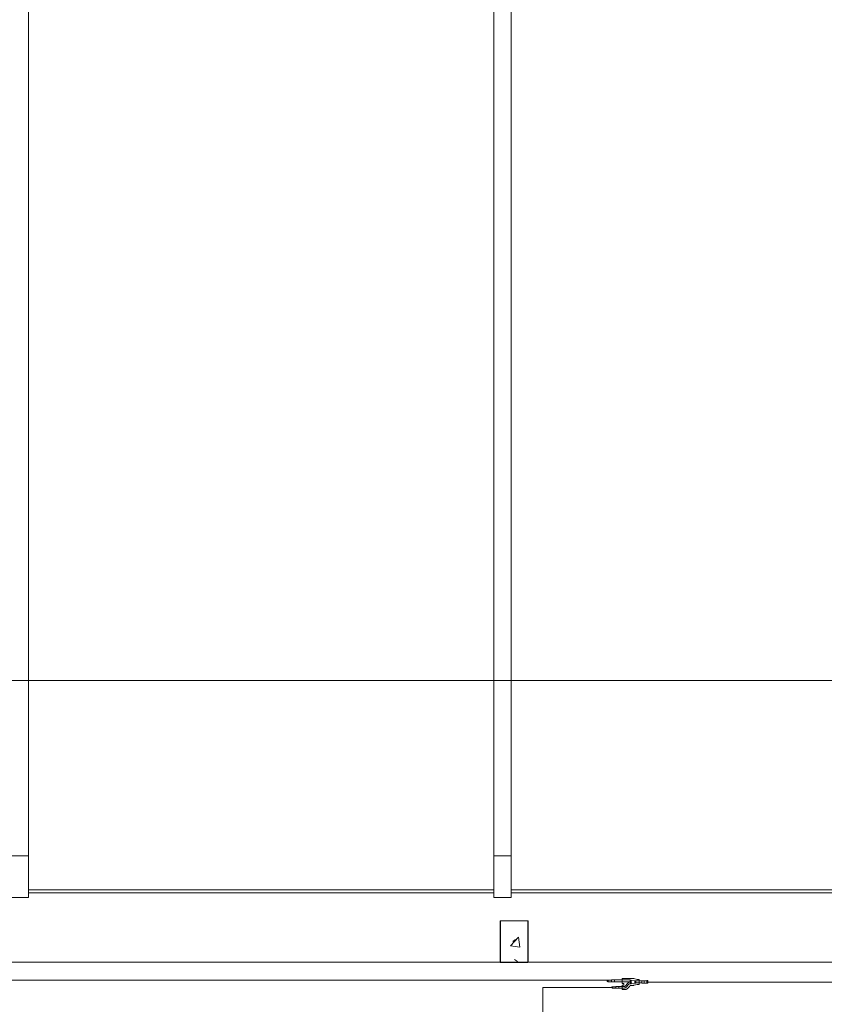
# Model space of a CAD drawing. Header units: metres. Extents: x 1.7 to 42.3, y -72.9 to -47.6.
# Tile 100 of 216: x 15.5 to 21.3, y -68.7 to -61.6. Entities that reach past the tile are written whole.
import ezdxf

# ---------------------------------------------------------------- set-up
doc = ezdxf.new("R2010")
doc.units = ezdxf.units.M
doc.linetypes.add('IMPORT-DASHDOT', pattern=[25.4, 12.7, -6.35, 0, -6.35])
for name, color, linetype, lineweight, true_color in [('2PAV - FRIG_dwg', 7, 'Continuous', 18, 0x767676), ('HVAC-RFNT', 30, 'Continuous', 18, 0xff7f00), ('TUB_FRIGO', 30, 'Continuous', 18, 0xff7f00)]:
    doc.layers.add(name, color=color, linetype=linetype, lineweight=lineweight, true_color=true_color)
for name, color, linetype, lineweight in [('A-COLS', 7, 'Continuous', 18), ('A-GENM', 7, 'Continuous', 18), ('A-WALL', 7, 'Continuous', 18), ('G-ANNO-SYMB', 7, 'Continuous', 9), ('S-COLS', 7, 'Continuous', 18)]:
    doc.layers.add(name, color=color, linetype=linetype, lineweight=lineweight)

# ---------------------------------------------------------------- blocks, each defined once
blk = doc.blocks.new('Paredes 15 - Paredes 6-6874455-2PAV - FRIGORÍFICA')
at = {"layer": 'A-WALL', "color": 253, "true_color": 0xaaaaaa}
for p, q in [((18.8885, -67.9396), (15.5137, -67.9396)), ((22.4173, -67.9396), (19.0149, -67.9396)), ((12.8908, -68.442), (31.9487, -68.442))]:
    blk.add_line(p, q, dxfattribs=at)
blk = doc.blocks.new('Modelos genéricos 24 - Modelos genéricos 2-6876269-2PAV - FRIGORÍFICA')
at = {"layer": 'A-GENM', "color": 253, "true_color": 0xaaaaaa}
for p, q in [((15.5137, -61.4605), (15.5137, -67.6707)), ((18.8885, -67.6706), (18.8885, -61.4604)), ((19.0149, -61.4604), (19.0149, -67.6706)), ((15.5137, -67.6707), (15.3873, -67.6707)), ((15.5137, -67.6707), (15.5137, -67.972)), ((18.8885, -67.9719), (18.8885, -67.6706)), ((19.0149, -67.6706), (18.8885, -67.6706)), ((19.0149, -67.6706), (19.0149, -67.9719)), ((15.5137, -67.972), (15.3873, -67.972)), ((19.0149, -67.9719), (18.8885, -67.9719))]:
    blk.add_line(p, q, dxfattribs=at)
blk = doc.blocks.new('Paredes 14 - Paredes 21-7832839-2PAV - FRIGORÍFICA')
at = {"layer": 'A-WALL', "color": 253, "true_color": 0xaaaaaa}
for p, q in [((18.8885, -67.9156), (15.5137, -67.9156)), ((22.4173, -67.9156), (19.0149, -67.9156)), ((15.5137, -67.9396), (18.8885, -67.9396)), ((19.0149, -67.9396), (22.4173, -67.9396))]:
    blk.add_line(p, q, dxfattribs=at)
blk = doc.blocks.new('4 GRE - ESCOLA DE CINEMA E AUDIOVISUAL CINE REX R07_rvt-1-2PAV - FRIGORÍFICA')
at = {"layer": 'S-COLS', "true_color": 0xaaaaaa}
h = blk.add_hatch(dxfattribs=at)
h.set_pattern_fill('FP_1', color=253, style=0, pattern_type=2)
h.set_pattern_definition([(50, (21.555, -62.9), (0.546555, -0.047815), [0.05715, -0.62865]), (355, (21.555, -62.9), (-0.10573, 0.573166), [0.04572, -0.50292]), (100.451, (21.601, -62.904), (0.440828, 0.52535), [0.04857, -0.53427]), (46.184, (21.555, -62.748), (0.81324, -0.12613), [0.08573, -0.94298]), (96.636, (21.623, -62.758), (0.71221, 0.74229), [0.07286, -0.80141]), (351.184, (21.555, -62.748), (0.71222, 0.74227), [0.06858, -0.75438]), (21, (21.631, -62.786), (0.454846, -0.306795), [0.05715, -0.62865]), (326, (21.631, -62.786), (0.185405, 0.55256), [0.04572, -0.50292]), (71.451, (21.669, -62.811), (0.64025, 0.245763), [0.04857, -0.53427]), (37.5, (21.555, -62.9), (0.009261, 0.253667), [0.02515, -0.47168, 0.02515, -0.48539, -0.50482]), (37.5, (21.555, -62.9), (0.009261, 0.253667), [-1.007, 0.02515, -0.47968]), (7.5, (21.555, -62.9), (0.200456, 0.300546), [0.02515, -0.26594, 0.02515, -0.46025, -0.1924]), (7.5, (21.555, -62.9), (0.200456, 0.300546), [-0.77648, 0.02515, -0.16726]), (327.5, (21.385, -62.9), (0.406768, -0.017188), [0.02515, -0.16535, 0.02515, -0.56921, -0.78867]), (327.5, (21.385, -62.9), (0.406768, -0.017188), [-0.78486, 0.02515, -0.76352]), (317.5, (21.309, -62.9), (0.444383, 0.07628), [0.02515, -0.2225, 0.02515, -0.36957, -0.56007]), (317.5, (21.309, -62.9), (0.444383, 0.07628), [-0.64237, 0.02515, -0.53492])])
h.paths.add_polyline_path([(19.136, -68.4426), (19.136, -68.1426), (18.936, -68.1426), (18.936, -68.4426)])
at = {"layer": 'S-COLS', "color": 253, "true_color": 0xaaaaaa}
for p, q in [((18.936, -68.1426), (18.936, -68.4426)), ((19.136, -68.1426), (18.936, -68.1426)), ((19.136, -68.4426), (19.136, -68.1426)), ((18.936, -68.4426), (19.136, -68.4426))]:
    blk.add_line(p, q, dxfattribs=at)
at = {"layer": 'A-GENM', "color": 253, "lineweight": 18, "true_color": 0xaaaaaa}
blk.add_blockref('Modelos genéricos 24 - Modelos genéricos 2-6876269-2PAV - FRIGORÍFICA', (0, 0), dxfattribs=at)
at = {"layer": 'A-WALL', "color": 253, "lineweight": 18, "true_color": 0xaaaaaa}
for name in ['Paredes 15 - Paredes 6-6874455-2PAV - FRIGORÍFICA', 'Paredes 14 - Paredes 21-7832839-2PAV - FRIGORÍFICA']:
    blk.add_blockref(name, (0, 0), dxfattribs=at)
blk = doc.blocks.new('Family - P43-300270-2PAV - FRIGORÍFICA')
at = {"layer": 'S-COLS', "color": 253, "true_color": 0xaaaaaa}
for p, q in [((-0.1, 0.15), (-0.1, -0.15)), ((0.1, 0.15), (-0.1, 0.15)), ((0.1, -0.15), (0.1, 0.15)), ((-0.1, -0.15), (0.1, -0.15))]:
    blk.add_line(p, q, dxfattribs=at)
blk = doc.blocks.new('Family - P43-301625-2PAV - FRIGORÍFICA')
at = {"layer": 'S-COLS', "color": 253, "true_color": 0xaaaaaa}
for p, q in [((-0.1, 0.15), (-0.1, -0.15)), ((0.1, 0.15), (-0.1, 0.15)), ((0.1, -0.15), (0.1, 0.15)), ((-0.1, -0.15), (0.1, -0.15))]:
    blk.add_line(p, q, dxfattribs=at)
blk = doc.blocks.new('ESTRUTURAL CINE REX _011_IFC-1-2PAV - FRIGORÍFICA')
at = {"layer": 'A-COLS', "color": 253, "lineweight": 18, "true_color": 0xaaaaaa}
blk.add_blockref('Family - P43-301625-2PAV - FRIGORÍFICA', (19.0373, -68.292), dxfattribs=at)
at = {"layer": 'S-COLS', "color": 253, "lineweight": 18, "true_color": 0xaaaaaa}
blk.add_blockref('Family - P43-300270-2PAV - FRIGORÍFICA', (19.0373, -68.292), dxfattribs=at)
blk = doc.blocks.new('2PAV - FRIG_dwg_A$C6C196F98-1155283-2PAV - FRIGORÍFICA')
at = {"layer": 'HVAC-RFNT'}
for p, q in [((-0.449, 0.001), (-0.449, -0.026)), ((-0.435, 0.076), (-0.435, 0.059)), ((-0.413, -0.026), (-0.413, 0.001)), ((-0.394, 0.057), (-0.394, 0.077)), ((-0.358, 0.057), (-0.358, 0.077)), ((-0.214, 0.022), (-0.219, 0.022)), ((-0.218, -0.025), (-0.218, 0)), ((-0.204, 0.003), (-0.204, 0.022)), ((-0.161, 0.013), (-0.161, -0.013)), ((-0.073, -0.013), (-0.073, 0.014)), ((-0.044, -0.015), (-0.044, 0.015)), ((-0.011, -0.016), (-0.011, 0.016)), ((-0.49, -0.002), (-0.49, -0.023)), ((-0.216, -0.022), (-0.216, -0.003)), ((-0.214, -0.002), (-0.204, -0.002)), ((-0.075, -0.013), (-0.149, -0.013))]:
    blk.add_line(p, q, dxfattribs=at)
at = {"layer": 'HVAC-RFNT', "color": 251, "true_color": 0x656565}
blk.add_line((-0.317, -0.043), (-0.181, -0.043), dxfattribs=at)
at = {"layer": 'HVAC-RFNT', "linetype": 'IMPORT-DASHDOT'}
blk.add_line((-0.214, -0.012), (-0.204, -0.012), dxfattribs=at)
at = {"layer": 'HVAC-RFNT', "flags": 128}
for points in [[(-0.214, -0.003), (-0.216, -0.003), (-0.217, 0), (-0.411, 0), (-0.412, 0.001), (-0.449, 0.001), (-0.45, -0.002)], [(-0.438, 0.06), (-0.445, 0.06), (-0.445, 0.075), (-0.438, 0.075)], [(-0.396, 0.076), (-0.436, 0.076), (-0.438, 0.075), (-0.438, 0.06), (-0.436, 0.059), (-0.396, 0.059), (-0.396, 0.076), (-0.395, 0.077), (-0.357, 0.077), (-0.356, 0.077)], [(-0.214, -0.022), (-0.216, -0.022), (-0.217, -0.025), (-0.411, -0.025), (-0.411, 0)], [(-0.214, 0.003), (-0.219, 0.003), (-0.221, 0.003), (-0.223, 0.003), (-0.225, 0.004), (-0.227, 0.004), (-0.229, 0.004), (-0.231, 0.005), (-0.233, 0.005), (-0.234, 0.006), (-0.236, 0.007), (-0.238, 0.008), (-0.24, 0.009), (-0.241, 0.01), (-0.243, 0.011), (-0.245, 0.013), (-0.246, 0.014), (-0.247, 0.015), (-0.281, 0.051), (-0.283, 0.052), (-0.284, 0.054), (-0.286, 0.055), (-0.288, 0.056), (-0.29, 0.057), (-0.292, 0.057), (-0.294, 0.057), (-0.296, 0.058), (-0.356, 0.058), (-0.357, 0.057), (-0.395, 0.057), (-0.396, 0.059)], [(-0.356, 0.058), (-0.356, 0.077), (-0.296, 0.077), (-0.294, 0.077), (-0.292, 0.076), (-0.29, 0.076), (-0.288, 0.076), (-0.286, 0.075), (-0.284, 0.075), (-0.283, 0.074), (-0.281, 0.073), (-0.279, 0.073), (-0.277, 0.072), (-0.275, 0.071), (-0.273, 0.07), (-0.272, 0.068), (-0.27, 0.067), (-0.269, 0.066), (-0.267, 0.064), (-0.234, 0.029), (-0.232, 0.027), (-0.23, 0.026), (-0.229, 0.024), (-0.227, 0.024), (-0.225, 0.023), (-0.223, 0.023), (-0.221, 0.022), (-0.219, 0.022)], [(-0.204, 0.002), (-0.202, 0.001), (-0.202, 0), (-0.202, -0.001), (-0.204, -0.002), (-0.204, -0.023), (-0.161, -0.014), (-0.161, 0.014), (-0.204, 0.023), (-0.214, 0.023), (-0.214, -0.023), (-0.204, -0.023)], [(-0.214, 0.002), (-0.204, 0.002), (-0.204, 0.023)], [(-0.161, -0.014), (-0.149, -0.014), (-0.149, 0.014), (-0.161, 0.014)], [(-0.149, 0.013), (-0.075, 0.013), (-0.075, 0.014), (-0.045, 0.014)], [(-0.045, -0.013), (-0.045, 0.014), (-0.045, 0.015), (-0.013, 0.015), (-0.013, -0.015), (-0.045, -0.015), (-0.045, -0.013), (-0.075, -0.013), (-0.075, -0.013), (-0.075, 0.013)], [(-0.013, 0.015), (-0.012, 0.016), (0, 0.016), (0, -0.016), (-0.012, -0.016), (-0.013, -0.015)], [(-0.492, -0.021), (-0.492, -0.004), (-0.5, -0.004), (-0.5, -0.021), (-0.492, -0.021), (-0.491, -0.023), (-0.45, -0.023), (-0.449, -0.026), (-0.412, -0.026), (-0.411, -0.025)], [(-0.45, -0.023), (-0.45, -0.002), (-0.491, -0.002), (-0.492, -0.004)]]:
    blk.add_lwpolyline(points, dxfattribs=at)
at = {"layer": 'HVAC-RFNT', "color": 251, "linetype": 'IMPORT-DASHDOT', "true_color": 0x656565, "flags": 128}
for points in [[(-0.181, -0.043), (-0.179, -0.043), (-0.177, -0.043), (-0.176, -0.043), (-0.174, -0.042), (-0.13, -0.031), (-0.128, -0.03), (-0.126, -0.03), (-0.124, -0.03), (-0.122, -0.03), (-0.106, -0.03), (-0.106, 0.03), (-0.122, 0.03), (-0.124, 0.03), (-0.126, 0.03), (-0.128, 0.03), (-0.13, 0.031), (-0.174, 0.042), (-0.176, 0.043), (-0.177, 0.043), (-0.179, 0.043), (-0.181, 0.043), (-0.204, 0.043), (-0.205, 0.043), (-0.207, 0.043), (-0.209, 0.044), (-0.211, 0.044), (-0.212, 0.045), (-0.214, 0.045), (-0.216, 0.046), (-0.217, 0.046), (-0.219, 0.047), (-0.22, 0.048), (-0.221, 0.049), (-0.223, 0.05), (-0.224, 0.051), (-0.225, 0.052), (-0.227, 0.054), (-0.227, 0.055), (-0.24, 0.071), (-0.241, 0.073), (-0.242, 0.074), (-0.243, 0.075), (-0.244, 0.076), (-0.245, 0.077), (-0.246, 0.079), (-0.248, 0.08), (-0.249, 0.081), (-0.25, 0.082), (-0.252, 0.083), (-0.253, 0.084), (-0.254, 0.085), (-0.255, 0.086), (-0.257, 0.087), (-0.258, 0.087), (-0.26, 0.088), (-0.261, 0.089), (-0.263, 0.09), (-0.264, 0.09), (-0.266, 0.091), (-0.267, 0.091), (-0.269, 0.091), (-0.27, 0.092), (-0.272, 0.093), (-0.273, 0.093), (-0.275, 0.093), (-0.277, 0.093), (-0.278, 0.094), (-0.28, 0.094), (-0.282, 0.094), (-0.283, 0.094), (-0.285, 0.094), (-0.317, 0.094), (-0.317, 0.04)], [(-0.317, 0.04), (-0.305, 0.04), (-0.303, 0.04), (-0.303, 0.04), (-0.3, 0.04), (-0.298, 0.038), (-0.297, 0.037), (-0.295, 0.035), (-0.295, 0.034), (-0.294, 0.032), (-0.294, 0.03), (-0.294, 0.029), (-0.294, 0.028), (-0.294, 0.027), (-0.295, 0.025), (-0.295, 0.023), (-0.297, 0.022), (-0.298, 0.02), (-0.3, 0.019), (-0.303, 0.019), (-0.303, 0.018), (-0.305, 0.018), (-0.317, 0.018), (-0.317, -0.043)]]:
    blk.add_lwpolyline(points, dxfattribs=at)
blk = doc.blocks.new('2PAV - FRIG_dwg-1115023-2PAV - FRIGORÍFICA')
at = {"layer": 'TUB_FRIGO'}
for p, q in [((-1.8428, -5.672), (-8.8682, -5.672)), ((7.794, -5.686), (-1.549, -5.686))]:
    blk.add_line(p, q, dxfattribs=at)
at = {"layer": 'TUB_FRIGO', "flags": 128}
blk.add_lwpolyline([(-1.9815, -8.6392), (-1.9815, -8.7948), (-2.3107, -8.7948), (-2.3107, -5.724), (-1.8107, -5.724)], dxfattribs=at)
at = {"extrusion": (0, 0, -1), "xscale": 0.5876005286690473, "yscale": 0.5876005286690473, "zscale": -0.5876005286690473, "rotation": 180}
blk.add_blockref('2PAV - FRIG_dwg_A$C6C196F98-1155283-2PAV - FRIGORÍFICA', (1.549, -5.6845), dxfattribs=at)

msp = doc.modelspace()

# ---------------------------------------------------------------- linework, layer by layer
at = {"layer": 'G-ANNO-SYMB'}
msp.add_line((4.1178, -66.3976), (40.6306, -66.3976), dxfattribs=at)

# ---------------------------------------------------------------- block references
at = {"lineweight": 5}
for name in ['4 GRE - ESCOLA DE CINEMA E AUDIOVISUAL CINE REX R07_rvt-1-2PAV - FRIGORÍFICA', 'ESTRUTURAL CINE REX _011_IFC-1-2PAV - FRIGORÍFICA']:
    msp.add_blockref(name, (0, 0), dxfattribs=at)
at = {"layer": '2PAV - FRIG_dwg', "color": 7}
msp.add_blockref('2PAV - FRIG_dwg-1115023-2PAV - FRIGORÍFICA', (21.555, -62.9), dxfattribs=at)

doc.saveas('drawing.dxf')
